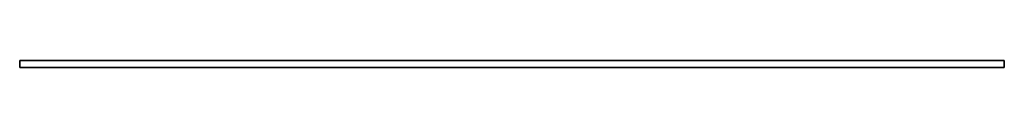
# Model space of a CAD drawing. Header units: millimetres. Extents: x 0 to 2000, y 0 to 14.
import ezdxf

# ---------------------------------------------------------------- set-up
doc = ezdxf.new("R2010")
doc.units = ezdxf.units.MM
doc.header["$LTSCALE"] = 10
doc.layers.add('--Decke1_BESCH_sich_laufhor_hilf', color=1, linetype='Continuous')
doc.layers.add('--Decke1_BESCH_sich_laufhor_hilf_wnz', color=1, linetype='Continuous')

msp = doc.modelspace()

# ---------------------------------------------------------------- linework, layer by layer
at = {"layer": '--Decke1_BESCH_sich_laufhor_hilf_wnz'}
msp.add_polyline3d([(0, 0, -89), (0, 0, -89), (0, 0, -89), (0, 0, -89), (0, 0, -89), (0, 0, -89), (0, 14, -89), (0, 14, 0), (0, 0, 0), (0, 14, 0), (2000, 14, 0), (2000, 0, 0), (2000, 14, 0), (2000, 14, -89), (2000, 0, -89), (2000, 14, -89), (0, 14, -89), (0, 0, -89), (0, 0, 0), (2000, 0, 0), (2000, 0, -89), (0, 0, -89)], dxfattribs=at)

# ---------------------------------------------------------------- meshes
at = {"layer": '--Decke1_BESCH_sich_laufhor_hilf'}
mesh = msp.add_polymesh((6, 3), dxfattribs=at)
for k, corner in enumerate([(2000, 0, -89), (2000, 14, -89), (2000, 14, -89), (0, 0, -89), (0, 14, -89), (0, 14, -89), (0, 0), (0, 14), (0, 14, -89), (2000, 0), (2000, 14), (2000, 14, -89), (2000, 0), (2000, 0), (2000, 0, -89), (0, 0), (0, 0), (0, 0, -89)]):
    mesh.set_mesh_vertex(divmod(k, 3), corner)

doc.saveas('drawing.dxf')
